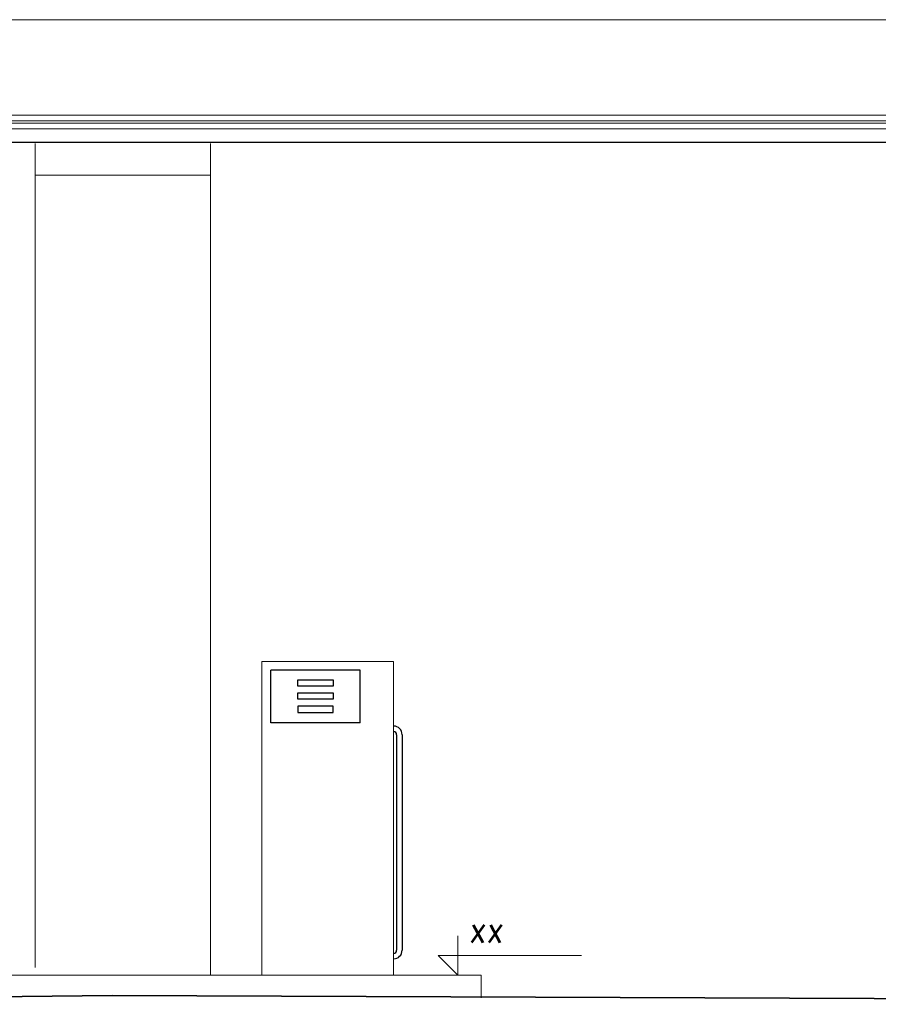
# Model space of a CAD drawing. Extents: x 64716 to 7565828, y -87108 to 5881792.
# Tile 99 of 160: x 281372 to 286270, y -61687 to -56072. Entities that reach past the tile are written whole.
import ezdxf

# ---------------------------------------------------------------- set-up
doc = ezdxf.new("R2010")
doc.units = 0
doc.header["$MEASUREMENT"] = 0
for name, color, linetype, lineweight in [('gruby', 7, 'Continuous', 35), ('linii', 7, 'Continuous', 15), ('LINII OPIS', 7, 'Continuous', 9)]:
    doc.layers.add(name, color=color, linetype=linetype, lineweight=lineweight)
doc.layers.add('xxOś 2_rysunek_Widok ogólny_Dimension_', color=7, linetype='Continuous')
doc.styles.add('RBCS_dim1', font='simplex.shx', dxfattribs={"width": 0.9, "oblique": 5, "height": 3})

msp = doc.modelspace()

# ---------------------------------------------------------------- linework, layer by layer
at = {"color": 0, "linetype": 'ByBlock', "lineweight": -2}
for p, q in [((283314.1, -59781.3, 0), (282804.1, -59781.3, 0)), ((282804.1, -60081.3, 0), (282804.1, -59781.3, 0)), ((283314.1, -60081.3, 0), (283314.1, -59781.3, 0)), ((282959, -59835.8, 0), (283160.3, -59835.8, 0)), ((282959, -59871.5, 0), (282959, -59835.8, 0)), ((283160.3, -59835.8, 0), (283160.3, -59871.5, 0)), ((283160.3, -59871.5, 0), (282959, -59871.5, 0)), ((282959, -59911.2, 0), (283160.3, -59911.2, 0)), ((282959, -59946.9, 0), (282959, -59911.2, 0)), ((283160.3, -59911.2, 0), (283160.3, -59946.9, 0)), ((283160.3, -59946.9, 0), (282959, -59946.9, 0)), ((283160.3, -59986.5, 0), (282959, -59986.5, 0)), ((282959, -59986.5, 0), (282959, -60022.2, 0)), ((282959, -60022.2, 0), (283160.3, -60022.2, 0)), ((283160.3, -60022.2, 0), (283160.3, -59986.5, 0)), ((283314.1, -60081.3, 0), (282804.1, -60081.3, 0)), ((283522.3, -60149), (283522.3, -61378.3)), ((283554, -60149), (283554, -61378.3))]:
    msp.add_line(p, q, dxfattribs=at)
for centre, radius, start, end in [((283505.3, -60149), 48.8, 0, 90), ((283505.3, -60149), 17.1, 0, 90), ((283505.3, -61378.3), 48.8, 270, 0), ((283505.3, -61378.3), 17.1, 270, 0)]:
    msp.add_arc(centre, radius, start, end, dxfattribs=at)
at = {"layer": 'gruby', "color": 6}
msp.add_lwpolyline([(277455.2, -61686.6), (281899.3, -61636.6), (294455.2, -61686.6)], dxfattribs=at)
at = {"layer": 'linii'}
for p, q in [((292620.6, -56647.8), (279289.8, -56647.8)), ((279303.3, -56615.2), (292607.1, -56615.2)), ((292639.2, -56693.1), (279271.2, -56693.1)), ((279286.2, -56662), (292624.2, -56662)), ((281461.4, -56778.4), (281461.4, -61476.6)), ((282461.4, -56778.4), (282461.4, -61521.2, 0)), ((281461.4, -56958.4), (282461.4, -56958.4)), ((278455.2, -61521.2), (284005.2, -61521.2)), ((284005.2, -61521.2), (284005.2, -61650.4))]:
    msp.add_line(p, q, dxfattribs=at)
for points in [[(277455.2, -56071.7), (294455.2, -56071.7), (294455.2, -56771.7), (277455.2, -56771.7)], [(282754.1, -59731.3), (283505.3, -59731.3), (283505.3, -61521.2), (282754.1, -61521.2)]]:
    msp.add_lwpolyline(points, close=True, dxfattribs=at)
msp.add_lwpolyline([(278061.6, -56071.7), (278764.3, -56771), (293146.1, -56771), (293848.8, -56071.7), (278061.6, -56071.7)], dxfattribs=at)
at = {"layer": 'LINII OPIS'}
for p, q in [((283871.1, -61296.2, 0), (283871.1, -61521.2, 0)), ((283871.1, -61296.2, 0), (283871.1, -61521.2, 0)), ((283871.1, -61521.2, 0), (283758.6, -61408.7, 0)), ((283758.6, -61408.7, 0), (283871.1, -61408.7, 0)), ((283871.1, -61521.2, 0), (283758.6, -61408.7, 0)), ((283758.6, -61408.7, 0), (283871.1, -61408.7, 0)), ((283871.1, -61408.7, 0), (284418.7, -61408.7, 0)), ((283871.1, -61408.7, 0), (284577.6, -61408.7, 0)), ((283567.5, -61521.2, 0), (283977.2, -61521.2, 0)), ((283567.5, -61521.2, 0), (283977.2, -61521.2, 0))]:
    msp.add_line(p, q, dxfattribs=at)

# ---------------------------------------------------------------- texts
at = {"layer": 'xxOś 2_rysunek_Widok ogólny_Dimension_', "color": 6, "style": 'RBCS_dim1', "oblique": 5, "width": 0.9}
msp.add_text('xx', height=150, dxfattribs=at).set_placement((283932.6, -61333.7, 0))

doc.saveas('drawing.dxf')
